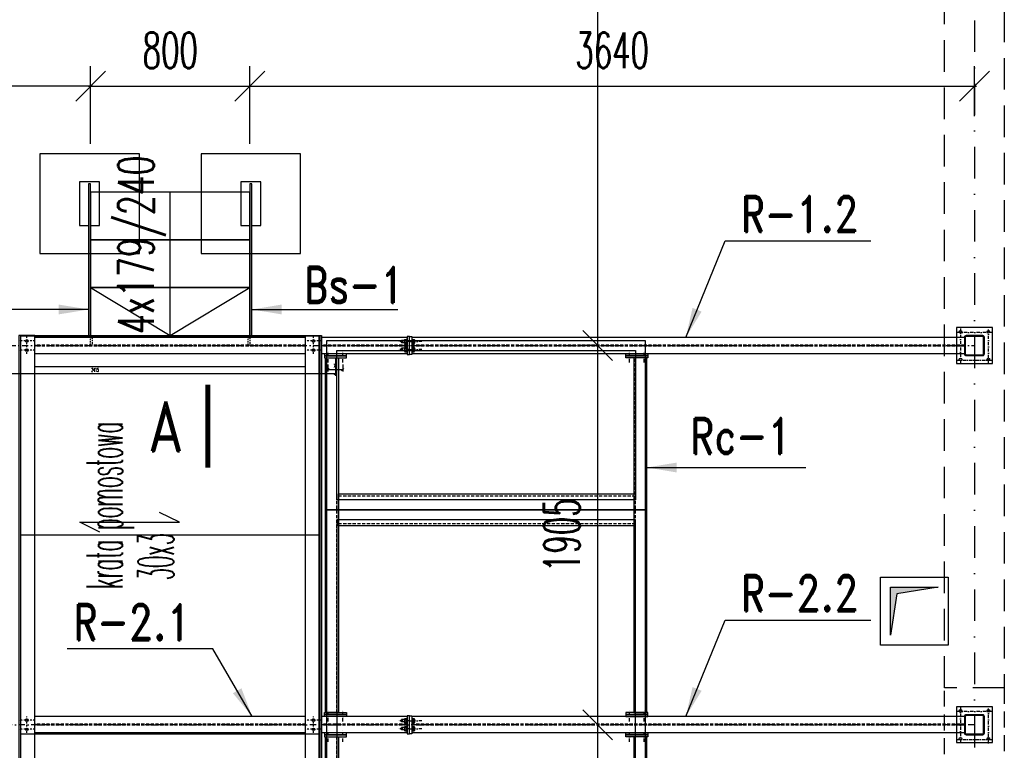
# Model space of a CAD drawing. Header units: millimetres. Extents: x -228255 to 14536, y -140109 to 119945.
# Tile 67 of 123: x -192692 to -187746, y 81146 to 84816. Entities that reach past the tile are written whole.
import ezdxf
from ezdxf.enums import TextEntityAlignment as Align

# ---------------------------------------------------------------- set-up
doc = ezdxf.new("R2010")
doc.units = ezdxf.units.MM
doc.header["$LTSCALE"] = 2.5
for name, pattern in [('DASHDOT', [25.4, 12.7, -6.35, 0, -6.35]), ('DASHDOT2', [12.7, 6.35, -3.175, 0, -3.175]), ('DASHED', [19.05, 12.7, -6.35]), ('DASHED2', [9.525, 6.35, -3.175])]:
    doc.linetypes.add(name, pattern=pattern)
for name, color, linetype in [('_otwory', 30, 'Continuous'), ('Gruba', 6, 'Continuous'), ('Hatch', 155, 'Continuous'), ('Krata pomostowa', 41, 'Continuous'), ('Laczniki', 30, 'Continuous'), ('Layer3', 9, 'Continuous'), ('Nadproza', 202, 'DASHED2'), ('Nr_dzwigar', 42, 'Continuous'), ('Nr_platwie', 230, 'Continuous'), ('Nr_stezenia', 183, 'Continuous'), ('Osie', 134, 'DASHDOT'), ('Osie_laczniki', 157, 'DASHDOT2'), ('S_dzwigary', 77, 'Continuous'), ('S_platwie', 13, 'Continuous'), ('Sciany_nosne', 2, 'DASHED'), ('stal', 4, 'Continuous'), ('Stal_nw', 181, 'DASHED2'), ('Tekst', 31, 'Continuous'), ('Urządzenie', 45, 'Continuous'), ('Widok', 8, 'Continuous'), ('Wymiary', 86, 'Continuous')]:
    doc.layers.add(name, color=color, linetype=linetype)
doc.styles.add('Romans', font='romans.shx', dxfattribs={"width": 0.6})
doc.styles.get("Standard").update_dxf_attribs({"font": 'romans.shx', "width": 0.65})
doc.styles.add('style1', font='romand.shx', dxfattribs={"width": 0.8})
doc.styles.add('style3', font='romans.shx', dxfattribs={"width": 0.5})
doc.styles.add('style4', font='romans.shx', dxfattribs={"width": 0.4})
doc.dimstyles.new('Skala_10', dxfattribs={"dimtxt": 18, "dimasz": 12, "dimexe": 10, "dimexo": 10, "dimgap": 10, "dimtad": 1, "dimdec": 0, "dimdsep": 46, "dimtxsty": 'style3', "dimblk": 'OBLIQUE', "dimcen": 0, "dimdle": 1, "dimclrd": 256, "dimclre": 256, "dimclrt": 31, "dimadec": 1, "dimazin": 0, "dimtfac": 1, "dimtdec": 0, "dimtix": 1, "dimtmove": 2, "dimatfit": 0, "dimldrblk": 'DOT', "dimfxl": 1, "dimtolj": 1, "dimtzin": 0, "dimlwd": -1, "dimlwe": -1, "dimarcsym": 0})
doc.dimstyles.new('Skala_100', dxfattribs={"dimtxt": 180, "dimasz": 150, "dimexe": 100, "dimexo": 200, "dimgap": 90, "dimtad": 1, "dimdec": 0, "dimrnd": 1, "dimdsep": 46, "dimtxsty": 'Romans', "dimblk": 'OBLIQUE', "dimcen": 0, "dimdle": 10, "dimclrd": 256, "dimclre": 256, "dimclrt": 31, "dimadec": 0, "dimazin": 0, "dimtfac": 1, "dimtdec": 0, "dimtix": 1, "dimtmove": 2, "dimatfit": 0, "dimfxl": 1, "dimtolj": 1, "dimtzin": 0, "dimlwd": -1, "dimlwe": -1, "dimarcsym": 0})

# ---------------------------------------------------------------- blocks, each defined once
blk = doc.blocks.new('Zk100x100x4')
for points in [[(-42, -50), (42, -50, 0.414214), (50, -42), (50, 42, 0.414214), (42, 50), (-42, 50, 0.414214), (-50, 42), (-50, -42, 0.414214)], [(-42, -46), (42, -46, 0.414214), (46, -42), (46, 42, 0.414214), (42, 46), (-42, 46, 0.414214), (-46, 42), (-46, -42, 0.414214)]]:
    blk.add_lwpolyline(points, format="xyb", close=True)
blk = doc.blocks.new('_Oblique')
at = {"color": 0, "linetype": 'ByBlock', "lineweight": -2}
blk.add_line((-0.5, -0.5), (0.5, 0.5), dxfattribs=at)
blk = doc.blocks.new('nakretkaM12')
at = {"ltscale": 0.2}
for p, q in [((-10, 8.2), (-10, 5.5)), ((-10, 5.5), (-10, -5.5)), ((-9, 11), (-1, 11)), ((-9, 5.5), (-1, 5.5)), ((0, 8.2), (0, 5.5)), ((0, 5.5), (0, -5.5)), ((-10, -5.5), (-10, -8.2)), ((-9, -5.5), (-1, -5.5)), ((-9, -11), (-1, -11)), ((0, -5.5), (0, -8.2))]:
    blk.add_line(p, q, dxfattribs=at)
for centre, radius, start, end in [((-5.7, 8.2), 4.26, 139.932, 220.068), ((5.5, 0), 15.5, 159.3345, 200.6655), ((-4.3, 8.2), 4.26, 319.932, 40.068), ((-15.5, 0), 15.5, 339.3345, 20.6655), ((-5.7, -8.2), 4.26, 139.932, 220.068), ((-4.3, -8.2), 4.26, 319.932, 40.068)]:
    blk.add_arc(centre, radius, start, end, dxfattribs=at)
blk = doc.blocks.new('*D634')
at = {"layer": 'Defpoints', "color": 0, "transparency": 16777216}
for p in [(-190080.6, 87719.2), (-189788.4, 83179.2), (-189595.7, 83179.2)]:
    blk.add_point(p, dxfattribs=at)
at = {"layer": 'Wymiary', "transparency": 16777216}
for p, q in [((-189880.6, 87719.2), (-189688.4, 87719.2)), ((-189788.4, 87729.2), (-189788.4, 83169.2)), ((-189795.7, 83179.2), (-189888.4, 83179.2))]:
    blk.add_line(p, q, dxfattribs=at)
at = {"layer": 'Wymiary', "transparency": 16777216, "xscale": 150, "yscale": 150, "zscale": 150}
for p, rotation in [((-189788.4, 87719.2), 90), ((-189788.4, 83179.2), 270)]:
    blk.add_blockref('_Oblique', p, dxfattribs=dict(at, rotation=rotation))
at = {"layer": 'Wymiary', "color": 31, "transparency": 16777216, "insert": (-189968.4, 85449.2), "char_height": 180, "attachment_point": 5, "rotation": 90, "style": 'Romans'}
blk.add_mtext('\\A1;4540', dxfattribs=at)
blk = doc.blocks.new('*D635')
at = {"layer": 'Defpoints', "color": 0, "transparency": 16777216}
for p in [(-189598.2, 83179.2), (-189788.4, 81274.2), (-189616.7, 81274.2)]:
    blk.add_point(p, dxfattribs=at)
at = {"layer": 'Wymiary', "transparency": 16777216}
for p, q in [((-189798.2, 83179.2), (-189888.4, 83179.2)), ((-189788.4, 83189.2), (-189788.4, 81264.2)), ((-189816.7, 81274.2), (-189888.4, 81274.2))]:
    blk.add_line(p, q, dxfattribs=at)
at = {"layer": 'Wymiary', "transparency": 16777216, "xscale": 150, "yscale": 150, "zscale": 150}
for p, rotation in [((-189788.4, 83179.2), 90), ((-189788.4, 81274.2), 270)]:
    blk.add_blockref('_Oblique', p, dxfattribs=dict(at, rotation=rotation))
at = {"layer": 'Wymiary', "color": 31, "transparency": 16777216, "insert": (-189968.4, 82226.7), "char_height": 180, "attachment_point": 5, "rotation": 90, "style": 'Romans'}
blk.add_mtext('\\A1;1905', dxfattribs=at)
blk = doc.blocks.new('*D636')
at = {"layer": 'Defpoints', "color": 0, "transparency": 16777216}
for p in [(-189616.7, 81274.2), (-189788.4, 78924.2), (-189658.4, 78924.2)]:
    blk.add_point(p, dxfattribs=at)
at = {"layer": 'Wymiary', "transparency": 16777216}
for p, q in [((-189816.7, 81274.2), (-189888.4, 81274.2)), ((-189788.4, 81284.2), (-189788.4, 78914.2)), ((-189858.4, 78924.2), (-189888.4, 78924.2))]:
    blk.add_line(p, q, dxfattribs=at)
at = {"layer": 'Wymiary', "transparency": 16777216, "xscale": 150, "yscale": 150, "zscale": 150}
for p, rotation in [((-189788.4, 81274.2), 90), ((-189788.4, 78924.2), 270)]:
    blk.add_blockref('_Oblique', p, dxfattribs=dict(at, rotation=rotation))
at = {"layer": 'Wymiary', "color": 31, "transparency": 16777216, "insert": (-189968.4, 80099.2), "char_height": 180, "attachment_point": 5, "rotation": 90, "style": 'Romans'}
blk.add_mtext('\\A1;2350', dxfattribs=at)
blk = doc.blocks.new('*D1016')
at = {"layer": 'Defpoints', "color": 0, "ltscale": 0.5, "transparency": 16777216}
for p in [(-193520.6, 83138.2), (-191105.6, 83128.2), (-193520.6, 83037.8)]:
    blk.add_point(p, dxfattribs=at)
at = {"layer": 'Wymiary', "ltscale": 0.5, "transparency": 16777216}
for p, q in [((-193520.6, 83128.2), (-193520.6, 83027.8)), ((-191105.6, 83118.2), (-191105.6, 83027.8)), ((-191104.6, 83037.8), (-193521.6, 83037.8))]:
    blk.add_line(p, q, dxfattribs=at)
at = {"layer": 'Wymiary', "ltscale": 0.5, "transparency": 16777216, "xscale": 12, "yscale": 12, "zscale": 12, "rotation": 180}
blk.add_blockref('_Oblique', (-193520.6, 83037.8), dxfattribs=at)
at = {"layer": 'Wymiary', "ltscale": 0.5, "transparency": 16777216, "xscale": 12, "yscale": 12, "zscale": 12}
blk.add_blockref('_Oblique', (-191105.6, 83037.8), dxfattribs=at)
at = {"layer": 'Wymiary', "color": 31, "ltscale": 0.5, "transparency": 16777216, "insert": (-192313.1, 83056.8), "char_height": 18, "attachment_point": 5, "style": 'style3'}
blk.add_mtext('\\A1;2415', dxfattribs=at)
blk = doc.blocks.new('_Dot')
at = {"color": 0, "linetype": 'ByBlock', "lineweight": -2}
blk.add_line((-0.5, 0), (-1, 0), dxfattribs=at)
at = {"color": 0, "linetype": 'ByBlock', "const_width": 0.5}
blk.add_lwpolyline([(-0.25, 0, 1), (0.25, 0, 1)], format="xyb", close=True, dxfattribs=at)
blk = doc.blocks.new('*D1017')
at = {"layer": 'Defpoints', "color": 0, "ltscale": 0.5, "transparency": 16777216}
for p in [(-191143.1, 83094.2), (-191069.1, 83094.2), (-191069.1, 83058.1)]:
    blk.add_point(p, dxfattribs=at)
at = {"layer": 'Wymiary', "ltscale": 0.5, "transparency": 16777216}
for p, q in [((-191144.1, 83058.1), (-191068.1, 83058.1)), ((-191143.1, 83084.2), (-191143.1, 83048.1)), ((-191069.1, 83084.2), (-191069.1, 83048.1))]:
    blk.add_line(p, q, dxfattribs=at)
at = {"layer": 'Wymiary', "ltscale": 0.5, "transparency": 16777216, "xscale": 12, "yscale": 12, "zscale": 12, "rotation": 180}
blk.add_blockref('_Oblique', (-191143.1, 83058.1), dxfattribs=at)
at = {"layer": 'Wymiary', "ltscale": 0.5, "transparency": 16777216, "xscale": 12, "yscale": 12, "zscale": 12}
blk.add_blockref('_Oblique', (-191069.1, 83058.1), dxfattribs=at)
at = {"layer": 'Wymiary', "color": 31, "ltscale": 0.5, "transparency": 16777216, "insert": (-191106.1, 83077.1), "char_height": 18, "attachment_point": 5, "style": 'style3'}
blk.add_mtext('\\A1;74', dxfattribs=at)
blk = doc.blocks.new('*D1441')
at = {"layer": 'Defpoints', "color": 0, "ltscale": 0.5, "transparency": 16777216}
for p in [(-193570.6, 84481.8), (-193570.6, 84372.4), (-192335.6, 83991.7)]:
    blk.add_point(p, dxfattribs=at)
at = {"layer": 'Wymiary', "ltscale": 0.5, "transparency": 16777216}
for p, q in [((-193570.6, 84572.4), (-193570.6, 84581.8)), ((-192335.6, 84191.7), (-192335.6, 84581.8)), ((-192325.6, 84481.8), (-193580.6, 84481.8))]:
    blk.add_line(p, q, dxfattribs=at)
at = {"layer": 'Wymiary', "ltscale": 0.5, "transparency": 16777216, "xscale": 150, "yscale": 150, "zscale": 150, "rotation": 180}
blk.add_blockref('_Oblique', (-193570.6, 84481.8), dxfattribs=at)
at = {"layer": 'Wymiary', "ltscale": 0.5, "transparency": 16777216, "xscale": 150, "yscale": 150, "zscale": 150}
blk.add_blockref('_Oblique', (-192335.6, 84481.8), dxfattribs=at)
at = {"layer": 'Wymiary', "color": 31, "ltscale": 0.5, "transparency": 16777216, "insert": (-192953.1, 84661.8), "char_height": 180, "attachment_point": 5, "style": 'Romans'}
blk.add_mtext('\\A1;1235', dxfattribs=at)
blk = doc.blocks.new('*D1442')
at = {"layer": 'Defpoints', "color": 0, "ltscale": 0.5, "transparency": 16777216}
for p in [(-191535.6, 84481.8), (-192335.6, 83991.7), (-191535.6, 83991.7)]:
    blk.add_point(p, dxfattribs=at)
at = {"layer": 'Wymiary', "ltscale": 0.5, "transparency": 16777216}
for p, q in [((-192335.6, 84191.7), (-192335.6, 84581.8)), ((-191535.6, 84191.7), (-191535.6, 84581.8)), ((-192345.6, 84481.8), (-191525.6, 84481.8))]:
    blk.add_line(p, q, dxfattribs=at)
at = {"layer": 'Wymiary', "ltscale": 0.5, "transparency": 16777216, "xscale": 150, "yscale": 150, "zscale": 150, "rotation": 180}
blk.add_blockref('_Oblique', (-192335.6, 84481.8), dxfattribs=at)
at = {"layer": 'Wymiary', "ltscale": 0.5, "transparency": 16777216, "xscale": 150, "yscale": 150, "zscale": 150}
blk.add_blockref('_Oblique', (-191535.6, 84481.8), dxfattribs=at)
at = {"layer": 'Wymiary', "color": 31, "ltscale": 0.5, "transparency": 16777216, "insert": (-191935.6, 84661.8), "char_height": 180, "attachment_point": 5, "style": 'Romans'}
blk.add_mtext('\\A1;800', dxfattribs=at)
blk = doc.blocks.new('*D1443')
at = {"layer": 'Defpoints', "color": 0, "ltscale": 0.5, "transparency": 16777216}
for p in [(-187895.6, 84481.8), (-187895.6, 84130.7), (-191535.6, 83991.7)]:
    blk.add_point(p, dxfattribs=at)
at = {"layer": 'Wymiary', "ltscale": 0.5, "transparency": 16777216}
for p, q in [((-191535.6, 84191.7), (-191535.6, 84581.8)), ((-187895.6, 84330.7), (-187895.6, 84581.8)), ((-191545.6, 84481.8), (-187885.6, 84481.8))]:
    blk.add_line(p, q, dxfattribs=at)
at = {"layer": 'Wymiary', "ltscale": 0.5, "transparency": 16777216, "xscale": 150, "yscale": 150, "zscale": 150, "rotation": 180}
blk.add_blockref('_Oblique', (-191535.6, 84481.8), dxfattribs=at)
at = {"layer": 'Wymiary', "ltscale": 0.5, "transparency": 16777216, "xscale": 150, "yscale": 150, "zscale": 150}
blk.add_blockref('_Oblique', (-187895.6, 84481.8), dxfattribs=at)
at = {"layer": 'Wymiary', "color": 31, "ltscale": 0.5, "transparency": 16777216, "insert": (-189715.6, 84661.8), "char_height": 180, "attachment_point": 5, "style": 'Romans'}
blk.add_mtext('\\A1;3640', dxfattribs=at)

msp = doc.modelspace()

# ---------------------------------------------------------------- hatches: boundary and pattern name
at = {"layer": '_otwory'}
h = msp.add_hatch(color=256, dxfattribs=at)
h.dxf.hatch_style = 1
h.paths.add_polyline_path([(-188077.16, 81964.79), (-188317.16, 81964.79), (-188317.16, 81724.79), (-188284.76, 81931.12)])

# ---------------------------------------------------------------- linework, layer by layer
for points in [[(-188367.16, 82014.79), (-188027.16, 82014.79), (-188027.16, 81674.79), (-188367.16, 81674.79)], [(-188317.16, 81964.79), (-188077.16, 81964.79), (-188284.76, 81931.12), (-188317.16, 81724.79)]]:
    msp.add_lwpolyline(points, close=True, dxfattribs=at)
at = {"layer": 'Gruba', "const_width": 25}
msp.add_lwpolyline([(-191747.03, 82982.18), (-191747.03, 82565.51)], dxfattribs=at)
at = {"layer": 'Gruba', "ltscale": 0.5}
msp.add_lwpolyline([(-192289.62, 82241.16), (-192389.62, 82291.16), (-191889.62, 82291.16), (-191989.62, 82341.16)], dxfattribs=at)
at = {"layer": 'Hatch', "ltscale": 0.5}
msp.add_lwpolyline([(-192685.61, 83230.24), (-191185.61, 83230.24), (-191185.61, 77743.24), (-192685.61, 77743.24)], close=True, dxfattribs=at)
at = {"layer": 'Krata pomostowa', "ltscale": 0.5}
for p, q in [((-191935.61, 83230.24), (-191935.61, 83950.24)), ((-192335.61, 83470.24), (-191935.61, 83230.24)), ((-191935.61, 83230.24), (-191535.61, 83470.24))]:
    msp.add_line(p, q, dxfattribs=at)
for points in [[(-192335.61, 83710.24), (-191535.61, 83710.24), (-191535.61, 83950.24), (-192335.61, 83950.24)], [(-192335.61, 83470.24), (-191535.61, 83470.24), (-191535.61, 83710.24), (-192335.61, 83710.24)], [(-192335.61, 83230.24), (-191535.61, 83230.24), (-191535.61, 83470.24), (-192335.61, 83470.24)]]:
    msp.add_lwpolyline(points, close=True, dxfattribs=at)
at = {"layer": 'Laczniki', "ltscale": 0.5}
for p, q in [((-190774.11, 83204.24), (-190773.11, 83205.24)), ((-190774.11, 83194.24), (-190774.11, 83204.24)), ((-190758.11, 83205.24), (-190773.11, 83205.24)), ((-190773.11, 83205.24), (-190773.11, 83193.24)), ((-190774.11, 83194.24), (-190773.11, 83193.24)), ((-190774.11, 83164.24), (-190773.11, 83165.24)), ((-190774.11, 83154.24), (-190774.11, 83164.24)), ((-190774.11, 83154.24), (-190773.11, 83153.24)), ((-190758.11, 83193.24), (-190773.11, 83193.24)), ((-190758.11, 83165.24), (-190773.11, 83165.24)), ((-190773.11, 83165.24), (-190773.11, 83153.24)), ((-190758.11, 83153.24), (-190773.11, 83153.24)), ((-190774.11, 81299.24), (-190773.11, 81300.24)), ((-190774.11, 81289.24), (-190774.11, 81299.24)), ((-190774.11, 81289.24), (-190773.11, 81288.24)), ((-190758.11, 81300.24), (-190773.11, 81300.24)), ((-190773.11, 81300.24), (-190773.11, 81288.24)), ((-190758.11, 81288.24), (-190773.11, 81288.24)), ((-190774.11, 81259.24), (-190773.11, 81260.24)), ((-190774.11, 81249.24), (-190774.11, 81259.24)), ((-190774.11, 81249.24), (-190773.11, 81248.24)), ((-190758.11, 81260.24), (-190773.11, 81260.24)), ((-190773.11, 81260.24), (-190773.11, 81248.24)), ((-190758.11, 81248.24), (-190773.11, 81248.24))]:
    msp.add_line(p, q, dxfattribs=at)
for points in [[(-190748.11, 83187.24), (-190745.61, 83187.24), (-190745.61, 83211.24), (-190748.11, 83211.24)], [(-190721.61, 83187.24), (-190719.11, 83187.24), (-190719.11, 83211.24), (-190721.61, 83211.24)], [(-190748.11, 83147.24), (-190745.61, 83147.24), (-190745.61, 83171.24), (-190748.11, 83171.24)], [(-190721.61, 83147.24), (-190719.11, 83147.24), (-190719.11, 83171.24), (-190721.61, 83171.24)], [(-190748.11, 81282.24), (-190745.61, 81282.24), (-190745.61, 81306.24), (-190748.11, 81306.24)], [(-190721.61, 81282.24), (-190719.11, 81282.24), (-190719.11, 81306.24), (-190721.61, 81306.24)], [(-190748.11, 81242.24), (-190745.61, 81242.24), (-190745.61, 81266.24), (-190748.11, 81266.24)], [(-190721.61, 81242.24), (-190719.11, 81242.24), (-190719.11, 81266.24), (-190721.61, 81266.24)]]:
    msp.add_lwpolyline(points, close=True, dxfattribs=at)
at = {"layer": 'Layer3', "ltscale": 0.5}
for points in [[(-192688.11, 82228.24), (-191188.11, 82228.24), (-191188.11, 83226.24), (-192688.11, 83226.24)], [(-192688.11, 81228.24), (-191188.11, 81228.24), (-191188.11, 82226.24), (-192688.11, 82226.24)], [(-192688.11, 80228.24), (-191188.11, 80228.24), (-191188.11, 81226.24), (-192688.11, 81226.24)]]:
    msp.add_lwpolyline(points, close=True, dxfattribs=at)
at = {"layer": 'Nadproza', "ltscale": 5}
for p, q in [((-188045.61, 79579.24), (-188045.61, 81459.24)), ((-187745.61, 81459.24), (-187745.61, 79579.24))]:
    msp.add_line(p, q, dxfattribs=at)
at = {"layer": 'Osie', "ltscale": 5}
msp.add_line((-187895.61, 88623.95), (-187895.61, 71319.24), dxfattribs=at)
at = {"layer": 'Osie', "ltscale": 0.5}
for p, q in [((-190671.11, 83199.24), (-190796.11, 83199.24)), ((-190671.11, 83159.24), (-190796.11, 83159.24)), ((-190671.11, 81294.24), (-190796.11, 81294.24)), ((-190671.11, 81254.24), (-190796.11, 81254.24))]:
    msp.add_line(p, q, dxfattribs=at)
at = {"layer": 'Osie'}
for p, q in [((-193570.61, 83179.24), (-187895.61, 83179.24)), ((-189574.11, 82354.24), (-191123.11, 82354.24)), ((-187895.61, 81274.24), (-193570.61, 81274.24))]:
    msp.add_line(p, q, dxfattribs=at)
at = {"layer": 'Osie_laczniki'}
for p, q in [((-187965.61, 83265.24), (-187965.61, 83085.24)), ((-187825.61, 83085.24), (-187825.61, 83265.24)), ((-187805.61, 83245.24), (-187985.61, 83245.24)), ((-191142.61, 83094.24), (-191142.61, 83154.24)), ((-191068.61, 83094.24), (-191068.61, 83154.24)), ((-189628.61, 83094.24), (-189628.61, 83154.24)), ((-189554.61, 83094.24), (-189554.61, 83154.24)), ((-187985.61, 83105.24), (-187805.61, 83105.24)), ((-191142.61, 81291.24), (-191142.61, 81351.24)), ((-191068.61, 81291.24), (-191068.61, 81351.24)), ((-189628.61, 81291.24), (-189628.61, 81351.24)), ((-189554.61, 81291.24), (-189554.61, 81351.24)), ((-187805.61, 81340.24), (-187985.61, 81340.24)), ((-187965.61, 81360.24), (-187965.61, 81180.24)), ((-187825.61, 81180.24), (-187825.61, 81360.24)), ((-191142.61, 81189.24), (-191142.61, 81249.24)), ((-191068.61, 81189.24), (-191068.61, 81249.24)), ((-189628.61, 81189.24), (-189628.61, 81249.24)), ((-189554.61, 81189.24), (-189554.61, 81249.24)), ((-187985.61, 81200.24), (-187805.61, 81200.24))]:
    msp.add_line(p, q, dxfattribs=at)
at = {"layer": 'Osie_laczniki', "ltscale": 0.5}
for p, q in [((-192615.61, 83202.24), (-192695.61, 83202.24)), ((-192655.61, 83138.24), (-192655.61, 83230.24)), ((-191175.61, 83202.24), (-191255.61, 83202.24)), ((-191215.61, 83138.24), (-191215.61, 83230.24)), ((-192615.61, 83156.24), (-192695.61, 83156.24)), ((-191175.61, 83156.24), (-191255.61, 83156.24)), ((-192615.61, 81297.24), (-192695.61, 81297.24)), ((-192655.61, 81233.24), (-192655.61, 81315.24)), ((-191175.61, 81297.24), (-191255.61, 81297.24)), ((-191215.61, 81233.24), (-191215.61, 81315.24)), ((-192615.61, 81251.24), (-192695.61, 81251.24)), ((-191175.61, 81251.24), (-191255.61, 81251.24))]:
    msp.add_line(p, q, dxfattribs=at)
at = {"layer": 'S_dzwigary', "ltscale": 0.5}
for points in [[(-192335.61, 83781.92), (-192290.61, 83781.92), (-192290.61, 84001.64), (-192390.61, 84001.64), (-192390.61, 83781.92), (-192345.61, 83781.92)], [(-191525.61, 83781.92), (-191480.61, 83781.92), (-191480.61, 84001.64), (-191580.61, 84001.64), (-191580.61, 83781.92), (-191535.61, 83781.92)]]:
    msp.add_lwpolyline(points, dxfattribs=at)
for points in [[(-192345.61, 83226.24), (-192335.61, 83226.24), (-192335.61, 83991.65), (-192345.61, 83991.65)], [(-191535.61, 83226.24), (-191525.61, 83226.24), (-191525.61, 83991.65), (-191535.61, 83991.65)]]:
    msp.add_lwpolyline(points, close=True, dxfattribs=at)
at = {"layer": 'S_platwie', "ltscale": 0.5}
for p, q in [((-192687.61, 83230.24), (-192687.61, 77738.24)), ((-191183.61, 83230.24), (-191183.61, 77738.24))]:
    msp.add_line(p, q, dxfattribs=at)
for points in [[(-192615.61, 83230.24), (-192695.61, 83230.24), (-192695.61, 77738.24), (-192615.61, 77738.24)], [(-191255.61, 83230.24), (-191175.61, 83230.24), (-191175.61, 77738.24), (-191255.61, 77738.24)]]:
    msp.add_lwpolyline(points, close=True, dxfattribs=at)
for centre in [(-192655.61, 83202.24), (-191215.61, 83202.24), (-192655.61, 83156.24), (-191215.61, 83156.24), (-192655.61, 81297.24), (-191215.61, 81297.24), (-192655.61, 81251.24), (-191215.61, 81251.24)]:
    msp.add_circle(centre, 6.5, dxfattribs=at)
at = {"layer": 'Sciany_nosne', "ltscale": 5}
for p, q in [((-188045.61, 81459.24), (-188045.61, 87719.24)), ((-187745.61, 87719.24), (-187745.61, 81459.24)), ((-187745.61, 81459.24), (-188045.61, 81459.24))]:
    msp.add_line(p, q, dxfattribs=at)
at = {"layer": 'stal'}
for p, q in [((-191255.61, 83220.24), (-192615.61, 83220.24)), ((-190745.61, 83220.24), (-191175.61, 83220.24)), ((-187945.61, 83220.24), (-190721.61, 83220.24)), ((-191255.61, 83138.24), (-192615.61, 83138.24)), ((-190745.61, 83138.24), (-191175.61, 83138.24)), ((-187945.61, 83138.24), (-190721.61, 83138.24)), ((-191255.61, 81315.24), (-192615.61, 81315.24)), ((-190745.61, 81315.24), (-191175.61, 81315.24)), ((-187945.61, 81315.24), (-190721.61, 81315.24)), ((-191255.61, 81233.24), (-192615.61, 81233.24)), ((-190745.61, 81233.24), (-191175.61, 81233.24)), ((-187945.61, 81233.24), (-190721.61, 81233.24))]:
    msp.add_line(p, q, dxfattribs=at)
for points in [[(-187985.61, 83089.24), (-187805.61, 83089.24), (-187805.61, 83269.24), (-187985.61, 83269.24)], [(-191160.61, 83128.24), (-191050.61, 83128.24), (-191050.61, 83138.24), (-191160.61, 83138.24)], [(-191160.61, 83118.24), (-191050.61, 83118.24), (-191050.61, 83128.24), (-191160.61, 83128.24)], [(-191155.61, 83118.24), (-191090.61, 83118.24), (-191090.61, 81335.24), (-191155.61, 81335.24)], [(-189536.61, 83128.24), (-189646.61, 83128.24), (-189646.61, 83138.24), (-189536.61, 83138.24)], [(-189536.61, 83118.24), (-189646.61, 83118.24), (-189646.61, 83128.24), (-189536.61, 83128.24)], [(-189541.61, 83118.24), (-189606.61, 83118.24), (-189606.61, 81335.24), (-189541.61, 81335.24)], [(-191090.61, 82434.24), (-189606.61, 82434.24), (-189606.61, 82274.24), (-191090.61, 82274.24)], [(-191160.61, 81335.24), (-191050.61, 81335.24), (-191050.61, 81325.24), (-191160.61, 81325.24)], [(-191160.61, 81325.24), (-191050.61, 81325.24), (-191050.61, 81315.24), (-191160.61, 81315.24)], [(-189536.61, 81335.24), (-189646.61, 81335.24), (-189646.61, 81325.24), (-189536.61, 81325.24)], [(-189536.61, 81325.24), (-189646.61, 81325.24), (-189646.61, 81315.24), (-189536.61, 81315.24)], [(-187985.61, 81184.24), (-187805.61, 81184.24), (-187805.61, 81364.24), (-187985.61, 81364.24)], [(-191160.61, 81223.24), (-191050.61, 81223.24), (-191050.61, 81233.24), (-191160.61, 81233.24)], [(-191160.61, 81213.24), (-191050.61, 81213.24), (-191050.61, 81223.24), (-191160.61, 81223.24)], [(-189536.61, 81223.24), (-189646.61, 81223.24), (-189646.61, 81233.24), (-189536.61, 81233.24)], [(-189536.61, 81213.24), (-189646.61, 81213.24), (-189646.61, 81223.24), (-189536.61, 81223.24)], [(-191155.61, 81213.24), (-191090.61, 81213.24), (-191090.61, 78985.24), (-191155.61, 78985.24)], [(-189541.61, 81213.24), (-189606.61, 81213.24), (-189606.61, 78985.24), (-189541.61, 78985.24)]]:
    msp.add_lwpolyline(points, close=True, dxfattribs=at)
at = {"layer": 'stal', "ltscale": 0.5}
for points in [[(-190745.61, 83134.24), (-190733.61, 83134.24), (-190733.61, 83224.24), (-190745.61, 83224.24)], [(-190721.61, 83134.24), (-190733.61, 83134.24), (-190733.61, 83224.24), (-190721.61, 83224.24)], [(-190745.61, 81229.24), (-190733.61, 81229.24), (-190733.61, 81319.24), (-190745.61, 81319.24)], [(-190721.61, 81229.24), (-190733.61, 81229.24), (-190733.61, 81319.24), (-190721.61, 81319.24)]]:
    msp.add_lwpolyline(points, close=True, dxfattribs=at)
at = {"layer": 'stal'}
for centre in [(-187965.61, 83249.24), (-187825.61, 83249.24), (-187965.61, 83109.24), (-187825.61, 83109.24), (-187965.61, 81344.24), (-187825.61, 81344.24), (-187965.61, 81204.24), (-187825.61, 81204.24)]:
    msp.add_circle(centre, 6.5, dxfattribs=at)
at = {"layer": 'Stal_nw'}
for p, q in [((-191255.61, 83181.74), (-192615.61, 83181.74)), ((-191255.61, 83176.74), (-192615.61, 83176.74)), ((-190745.61, 83181.74), (-191175.61, 83181.74)), ((-190745.61, 83176.74), (-191175.61, 83176.74)), ((-187945.61, 83181.74), (-190721.61, 83181.74)), ((-187945.61, 83176.74), (-190721.61, 83176.74)), ((-191098.11, 81335.24), (-191098.11, 83121.41)), ((-189599.11, 81335.24), (-189599.11, 83121.41)), ((-191090.61, 82423.74), (-189606.61, 82423.74)), ((-191090.61, 82284.74), (-189606.61, 82284.74)), ((-191255.61, 81276.74), (-192615.61, 81276.74)), ((-191255.61, 81271.74), (-192615.61, 81271.74)), ((-190745.61, 81276.74), (-191175.61, 81276.74)), ((-190745.61, 81271.74), (-191175.61, 81271.74)), ((-187945.61, 81276.74), (-190721.61, 81276.74)), ((-187945.61, 81271.74), (-190721.61, 81271.74)), ((-191098.11, 78985.24), (-191098.11, 81216.41)), ((-189599.11, 78985.24), (-189599.11, 81216.41))]:
    msp.add_line(p, q, dxfattribs=at)
at = {"layer": 'Stal_nw', "ltscale": 0.5}
for points in [[(-192335.61, 83220.24), (-192327.61, 83220.24), (-192327.61, 83181.74), (-192335.61, 83181.74)], [(-191543.61, 83220.24), (-191535.61, 83220.24), (-191535.61, 83181.74), (-191543.61, 83181.74)]]:
    msp.add_lwpolyline(points, close=True, dxfattribs=at)
at = {"layer": 'Urządzenie', "ltscale": 5}
for points in [[(-189549.11, 77754.24), (-191148.11, 77754.24), (-191148.11, 83204.24), (-189549.11, 83204.24)], [(-191098.11, 83154.24), (-189599.11, 83154.24), (-189599.11, 82404.24), (-191098.11, 82404.24)], [(-191148.11, 82354.24), (-189549.11, 82354.24), (-189549.11, 82354.24), (-191148.11, 82354.24)], [(-189599.11, 82304.24), (-191098.11, 82304.24), (-191098.11, 79804.24), (-189599.11, 79804.24)]]:
    msp.add_lwpolyline(points, close=True, dxfattribs=at)
at = {"layer": 'Widok', "ltscale": 0.5}
for points in [[(-192590.61, 83641.59), (-192090.61, 83641.59), (-192090.61, 84141.59), (-192590.61, 84141.59)], [(-191780.61, 83641.59), (-191280.61, 83641.59), (-191280.61, 84141.59), (-191780.61, 84141.59)]]:
    msp.add_lwpolyline(points, close=True, dxfattribs=at)
at = {"layer": 'Wymiary', "ltscale": 0.5}
msp.add_line((-192615.61, 83074.44), (-191255.61, 83074.44), dxfattribs=at)

# ---------------------------------------------------------------- block references
at = {"layer": 'Laczniki', "ltscale": 0.5}
for p in [(-190748.11, 83199.24), (-190709.11, 83199.24), (-190748.11, 83159.24), (-190709.11, 83159.24), (-190748.11, 81294.24), (-190709.11, 81294.24), (-190748.11, 81254.24), (-190709.11, 81254.24)]:
    msp.add_blockref('nakretkaM12', p, dxfattribs=at)
at = {"layer": 'stal'}
for p in [(-187895.61, 83179.24), (-187895.61, 81274.24)]:
    msp.add_blockref('Zk100x100x4', p, dxfattribs=at)

# ---------------------------------------------------------------- texts
at = {"layer": 'Gruba', "style": 'style1', "width": 0.8}
msp.add_text('A', height=250, dxfattribs=at).set_placement((-191872.03, 82773.84), align=Align.MIDDLE_RIGHT)
at = {"layer": 'Gruba', "ltscale": 0.5, "style": 'style4', "width": 0.4}
for s, p in [('krata pomostowa', (-192176.11, 81956.99)), ('30x3', (-191917.93, 82000.13))]:
    msp.add_text(s, height=180, rotation=90, dxfattribs=at).set_placement(p)
at = {"layer": 'Nr_dzwigar', "style": 'style1', "width": 0.8}
for s, p in [('R-1.2', (-189070.17, 83749.9)), ('R-2.2', (-189070.17, 81844.9)), ('R-2.1', (-192423.24, 81699.9))]:
    msp.add_text(s, height=180, dxfattribs=at).set_placement(p)
at = {"layer": 'Nr_platwie', "style": 'style1', "width": 0.8}
msp.add_text('Bs-1', height=180, dxfattribs=at).set_placement((-191264.56, 83393.85))
at = {"layer": 'Nr_stezenia', "style": 'style1', "width": 0.8}
msp.add_text('Rc-1', height=180, dxfattribs=at).set_placement((-189325.45, 82634.82))
at = {"layer": 'Tekst', "ltscale": 0.5, "width": 0.65}
msp.add_text('4x179/240', height=180, rotation=90, dxfattribs=at).set_placement((-192017.62, 83236.89))

# ---------------------------------------------------------------- dimensions: what is measured, and where the dimension line sits
at = {"layer": 'Wymiary'}
for base, p1, p2, picture, middle in [((-189788.38, 83179.24), (-190080.64, 87719.24), (-189595.7, 83179.24), '*D634', (-189968.38, 85449.24)), ((-189788.38, 81274.24), (-189598.2, 83179.24), (-189616.7, 81274.24), '*D635', (-189968.38, 82226.74)), ((-189788.38, 78924.24), (-189616.7, 81274.24), (-189658.36, 78924.24), '*D636', (-189968.38, 80099.24))]:
    dim = msp.add_linear_dim(base=base, p1=p1, p2=p2, angle=90, dimstyle='Skala_100', dxfattribs=at)
    dim.commit()
    dim.dimension.update_dxf_attribs({"geometry": picture, "text_midpoint": middle})
at = {"layer": 'Wymiary', "ltscale": 0.5}
for base, p1, p2, dimstyle, picture, middle in [((-193570.61, 84481.76), (-192335.61, 83991.65), (-193570.61, 84372.42), 'Skala_100', '*D1441', (-192953.11, 84661.76)), ((-191535.61, 84481.76), (-192335.61, 83991.65), (-191535.61, 83991.65), 'Skala_100', '*D1442', (-191935.61, 84661.76)), ((-187895.61, 84481.76), (-191535.61, 83991.65), (-187895.61, 84130.66), 'Skala_100', '*D1443', (-189715.61, 84661.76)), ((-193520.61, 83037.84), (-191105.61, 83128.24), (-193520.61, 83138.24), 'Skala_10', '*D1016', (-192313.11, 83056.84)), ((-191069.11, 83058.15), (-191143.11, 83094.24), (-191069.11, 83094.24), 'Skala_10', '*D1017', (-191106.11, 83077.15))]:
    dim = msp.add_linear_dim(base=base, p1=p1, p2=p2, dimstyle=dimstyle, dxfattribs=at)
    dim.commit()
    dim.dimension.update_dxf_attribs({"geometry": picture, "text_midpoint": middle})

# ---------------------------------------------------------------- leaders
at = {"layer": 'Nr_dzwigar'}
for points in [[(-189345.61, 83220.24), (-189147.7, 83705.2), (-188415.86, 83705.2)], [(-189345.61, 81315.24), (-189147.7, 81800.2), (-188415.86, 81800.2)], [(-191523.8, 81315.24), (-191721.71, 81655.2), (-192453.55, 81655.2)]]:
    msp.add_leader(points, dimstyle='Skala_100', override={"dimgap": 90, "dimtad": 0}, dxfattribs=at)
at = {"layer": 'Nr_platwie'}
for points in [[(-192345.61, 83360.34), (-193079.44, 83360.34)], [(-191525.61, 83360.34), (-190791.78, 83360.34)]]:
    msp.add_leader(points, dimstyle='Skala_100', override={"dimtad": 0}, dxfattribs=at)
at = {"layer": 'Nr_stezenia'}
msp.add_leader([(-189541.61, 82566.48), (-188742.5, 82566.48)], dimstyle='Skala_100', override={"dimgap": 90, "dimtad": 0}, dxfattribs=at)

doc.saveas('drawing.dxf')
